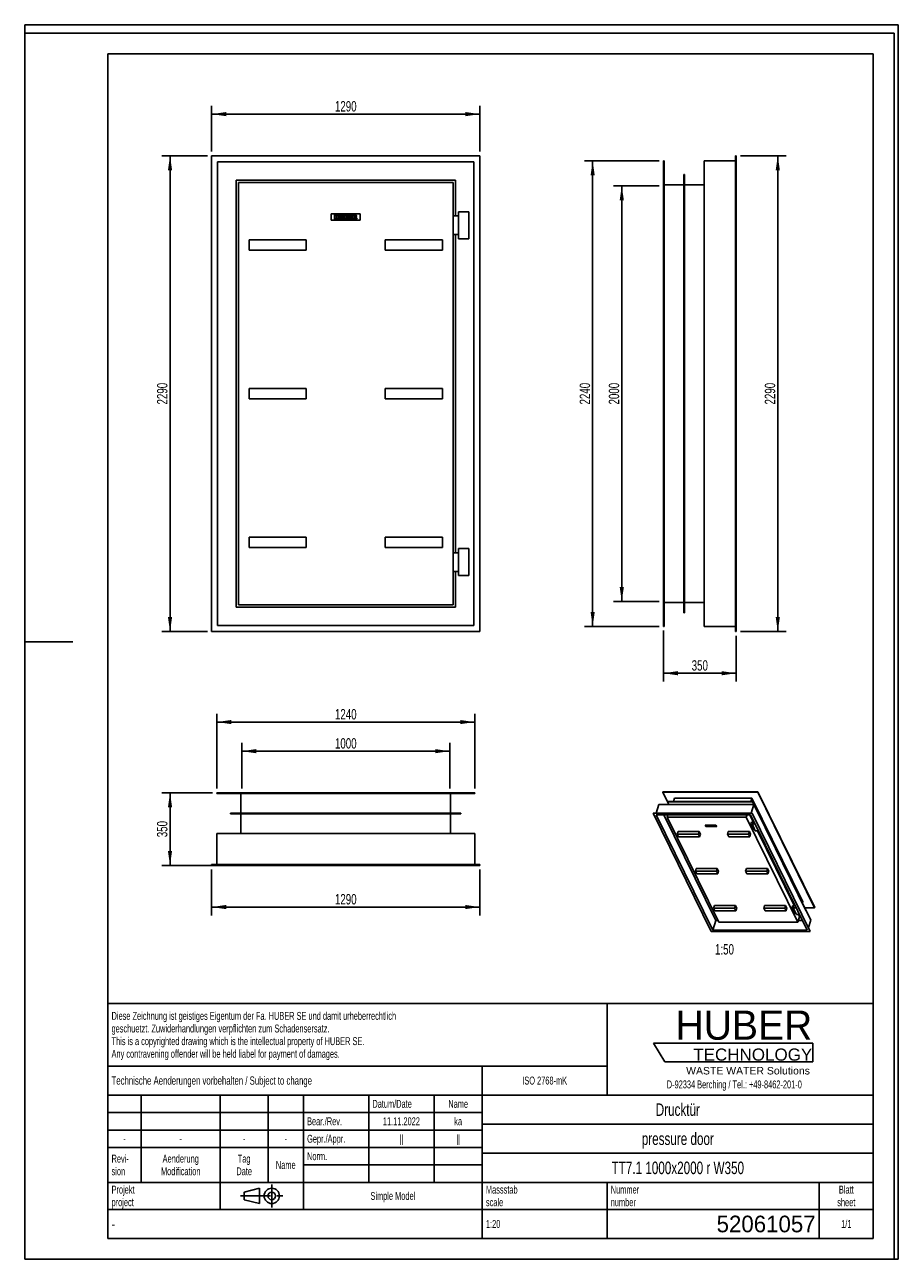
# Model space of a CAD drawing. Header units: millimetres. Extents: x 0 to 4200, y 0 to 5940.
import ezdxf

# ---------------------------------------------------------------- set-up
doc = ezdxf.new("R2010")
doc.units = ezdxf.units.MM
doc.header["$LTSCALE"] = 387.2
doc.linetypes.add('CENTER', pattern=[0.6, 0.375, -0.075, 0.075, -0.075])
doc.layers.get('0').update_dxf_attribs({"linetype": 'CONTINUOUS'})
for name, color, linetype in [('007_CURVES', 7, 'CONTINUOUS'), ('050_DIMENSIONING', 7, 'CONTINUOUS'), ('052_SYMBOLS', 7, 'CONTINUOUS'), ('053_NOTES', 7, 'CONTINUOUS'), ('HUBER_Logo_BL0', 7, 'CONTINUOUS')]:
    doc.layers.add(name, color=color, linetype=linetype)
doc.styles.get("Standard").update_dxf_attribs({"font": 'txt', "width": 0.7})
doc.styles.add('TEXTSTYLE_2', font='txt')
doc.styles.add('TEXTSTYLE_3', font='arial.ttf')
doc.styles.add('TEXTSTYLE_4', font='txt', dxfattribs={"width": 0.8})
doc.styles.add('TEXTSTYLE_5', font='txt')
doc.dimstyles.new('DIMSTYLE_1', dxfattribs={"dimtxt": 50, "dimasz": 70, "dimexe": 2, "dimexo": 1, "dimtad": 1, "dimdec": 1, "dimtxsty": 'Standard', "dimblk": '_FILLED', "dimblk1": '_FILLED', "dimblk2": '_FILLED', "dimcen": 0.09, "dimadec": 1, "dimazin": 2, "dimtp": 0.8, "dimtm": 0.8, "dimtfac": 1, "dimtdec": 1, "dimtofl": 0, "dimtmove": 0, "dimatfit": 3, "dimldrblk": '_FILLED', "dimfxl": 1, "dimtolj": 1, "dimarcsym": 0})
doc.dimstyles.new('DIMSTYLE_2', dxfattribs={"dimtxt": 50, "dimasz": 70, "dimexe": 2, "dimexo": 1, "dimtad": 1, "dimdec": 1, "dimtxsty": 'Standard', "dimblk": '_FILLED', "dimblk1": '_FILLED', "dimblk2": '_FILLED', "dimcen": 0.09, "dimadec": 1, "dimazin": 2, "dimtp": 1.2, "dimtm": 1.2, "dimtfac": 1, "dimtdec": 1, "dimtofl": 0, "dimtmove": 0, "dimatfit": 3, "dimldrblk": '_FILLED', "dimfxl": 1, "dimtolj": 1, "dimarcsym": 0})
doc.dimstyles.new('DIMSTYLE_3', dxfattribs={"dimtxt": 50, "dimasz": 70, "dimexe": 2, "dimexo": 1, "dimtad": 1, "dimdec": 1, "dimtxsty": 'Standard', "dimblk": '_FILLED', "dimblk1": '_FILLED', "dimblk2": '_FILLED', "dimcen": 0.09, "dimadec": 1, "dimazin": 2, "dimtp": 0.5, "dimtm": 0.5, "dimtfac": 1, "dimtdec": 1, "dimtofl": 0, "dimtmove": 0, "dimatfit": 3, "dimldrblk": '_FILLED', "dimfxl": 1, "dimtolj": 1, "dimarcsym": 0})
doc.dimstyles.new('DIMSTYLE_4', dxfattribs={"dimtxt": 50, "dimasz": 70, "dimexe": 2, "dimexo": 1, "dimtad": 1, "dimdec": 1, "dimtxsty": 'Standard', "dimblk": '_FILLED', "dimblk1": '_FILLED', "dimblk2": '_FILLED', "dimcen": 0.09, "dimadec": 1, "dimazin": 2, "dimtp": 2, "dimtm": 2, "dimtfac": 1, "dimtdec": 1, "dimtofl": 0, "dimtmove": 0, "dimatfit": 3, "dimldrblk": '_FILLED', "dimfxl": 1, "dimtolj": 1, "dimarcsym": 0})

# ---------------------------------------------------------------- blocks, each defined once
blk = doc.blocks.new('HUBER_LOGO_BL0', base_point=(3411.6, 1009.5))
at = {"layer": 'HUBER_Logo_BL0', "color": 5, "linetype": 'Continuous'}
for p, q in [((3788.5, 1040.5), (3023.5, 1040.5)), ((3023.5, 1040.5), (3077.5, 950.5)), ((3788.5, 1040.5), (3788.5, 950.5)), ((3077.5, 950.5), (3788.5, 950.5))]:
    blk.add_line(p, q, dxfattribs=at)
at = {"layer": 'HUBER_Logo_BL0', "color": 2, "linetype": 'Continuous', "attachment_point": 3, "line_spacing_factor": 0.78}
for s, insert, char_height, width, style in [('HUBER\\P\\fArial;\\H58.5;TECHNOLOGY ', (3786.3, 1196.7), 140.4, 775.343, 'TEXTSTYLE_2'), ('WASTE WATER Solutions', (3775.2, 925.3), 36, 594.067, 'TEXTSTYLE_3')]:
    blk.add_mtext(s, dxfattribs=dict(at, insert=insert, char_height=char_height, width=width, style=style))
at = {"layer": 'HUBER_Logo_BL0', "color": 2, "linetype": 'Continuous', "insert": (3411.6, 860.4), "char_height": 38, "width": 1621.786, "attachment_point": 2, "line_spacing_factor": 0.96}
blk.add_mtext('D-92334 Berching / Tel.: +49-8462-201-0', dxfattribs=at)
blk = doc.blocks.new('_FILLED')
at = {"color": 0, "linetype": 'ByBlock'}
blk.add_solid([(0, 0), (-1, 0.143), (-1, -0.143)], dxfattribs=at)
blk = doc.blocks.new('*D1')
at = {"layer": '050_DIMENSIONING', "color": 2, "linetype": 'Continuous', "transparency": 16777216}
for p, q in [((1043.6, 2264.8), (1043.6, 2484.8)), ((1043.6, 2444.8), (1543.6, 2444.8)), ((2043.6, 2444.8), (1543.6, 2444.8)), ((2043.6, 2264.8), (2043.6, 2484.8))]:
    blk.add_line(p, q, dxfattribs=at)
at = {"layer": '050_DIMENSIONING', "color": 2, "linetype": 'Continuous', "transparency": 16777216, "xscale": 70, "yscale": 70, "zscale": 70, "rotation": 180}
blk.add_blockref('_FILLED', (1043.6, 2444.8), dxfattribs=at)
at = {"layer": '050_DIMENSIONING', "color": 2, "linetype": 'Continuous', "transparency": 16777216, "xscale": 70, "yscale": 70, "zscale": 70}
blk.add_blockref('_FILLED', (2043.6, 2444.8), dxfattribs=at)
at = {"layer": '050_DIMENSIONING', "color": 2, "linetype": 'Continuous', "transparency": 16777216, "insert": (1543.6, 2507.3), "char_height": 50, "width": 219.643, "attachment_point": 2, "line_spacing_factor": 0.9}
blk.add_mtext('1000', dxfattribs=at)
blk = doc.blocks.new('*D2')
at = {"layer": '050_DIMENSIONING', "color": 2, "linetype": 'Continuous', "transparency": 16777216}
for p, q in [((898.6, 1874.8), (898.6, 1654.8)), ((2188.6, 1874.8), (2188.6, 1654.8)), ((898.6, 1694.8), (1543.6, 1694.8)), ((2188.6, 1694.8), (1543.6, 1694.8))]:
    blk.add_line(p, q, dxfattribs=at)
at = {"layer": '050_DIMENSIONING', "color": 2, "linetype": 'Continuous', "transparency": 16777216, "xscale": 70, "yscale": 70, "zscale": 70, "rotation": 180}
blk.add_blockref('_FILLED', (898.6, 1694.8), dxfattribs=at)
at = {"layer": '050_DIMENSIONING', "color": 2, "linetype": 'Continuous', "transparency": 16777216, "xscale": 70, "yscale": 70, "zscale": 70}
blk.add_blockref('_FILLED', (2188.6, 1694.8), dxfattribs=at)
at = {"layer": '050_DIMENSIONING', "color": 2, "linetype": 'Continuous', "transparency": 16777216, "insert": (1543.6, 1757.3), "char_height": 50, "width": 219.643, "attachment_point": 2, "line_spacing_factor": 0.9}
blk.add_mtext('1290', dxfattribs=at)
blk = doc.blocks.new('*D3')
at = {"layer": '050_DIMENSIONING', "color": 2, "linetype": 'Continuous', "transparency": 16777216}
for p, q in [((903.6, 2244.8), (658.6, 2244.8)), ((698.6, 2244.8), (698.6, 2069.8)), ((698.6, 1894.8), (698.6, 2069.8)), ((1058.6, 1894.8), (658.6, 1894.8))]:
    blk.add_line(p, q, dxfattribs=at)
at = {"layer": '050_DIMENSIONING', "color": 2, "linetype": 'Continuous', "transparency": 16777216, "xscale": 70, "yscale": 70, "zscale": 70}
for p, rotation in [((698.6, 2244.8), 90), ((698.6, 1894.8), 270)]:
    blk.add_blockref('_FILLED', p, dxfattribs=dict(at, rotation=rotation))
at = {"layer": '050_DIMENSIONING', "color": 2, "linetype": 'Continuous', "transparency": 16777216, "insert": (636.1, 2069.8), "char_height": 50, "width": 166.071, "attachment_point": 2, "rotation": 90, "line_spacing_factor": 0.9}
blk.add_mtext('350', dxfattribs=at)
blk = doc.blocks.new('*D4')
at = {"layer": '050_DIMENSIONING', "color": 2, "linetype": 'Continuous', "transparency": 16777216}
for p, q in [((3070.6, 3024.8), (3070.6, 2779.8)), ((3420.6, 2999.8), (3420.6, 2779.8)), ((3070.6, 2819.8), (3245.6, 2819.8)), ((3420.6, 2819.8), (3245.6, 2819.8))]:
    blk.add_line(p, q, dxfattribs=at)
at = {"layer": '050_DIMENSIONING', "color": 2, "linetype": 'Continuous', "transparency": 16777216, "xscale": 70, "yscale": 70, "zscale": 70, "rotation": 180}
blk.add_blockref('_FILLED', (3070.6, 2819.8), dxfattribs=at)
at = {"layer": '050_DIMENSIONING', "color": 2, "linetype": 'Continuous', "transparency": 16777216, "xscale": 70, "yscale": 70, "zscale": 70}
blk.add_blockref('_FILLED', (3420.6, 2819.8), dxfattribs=at)
at = {"layer": '050_DIMENSIONING', "color": 2, "linetype": 'Continuous', "transparency": 16777216, "insert": (3245.6, 2882.3), "char_height": 50, "width": 166.071, "attachment_point": 2, "line_spacing_factor": 0.9}
blk.add_mtext('350', dxfattribs=at)
blk = doc.blocks.new('*D5')
at = {"layer": '050_DIMENSIONING', "color": 2, "linetype": 'Continuous', "transparency": 16777216}
for p, q in [((3050.6, 5164.8), (2830.6, 5164.8)), ((2870.6, 5164.8), (2870.6, 4164.8)), ((2870.6, 3164.8), (2870.6, 4164.8)), ((3050.6, 3164.8), (2830.6, 3164.8))]:
    blk.add_line(p, q, dxfattribs=at)
at = {"layer": '050_DIMENSIONING', "color": 2, "linetype": 'Continuous', "transparency": 16777216, "xscale": 70, "yscale": 70, "zscale": 70}
for p, rotation in [((2870.6, 5164.8), 90), ((2870.6, 3164.8), 270)]:
    blk.add_blockref('_FILLED', p, dxfattribs=dict(at, rotation=rotation))
at = {"layer": '050_DIMENSIONING', "color": 2, "linetype": 'Continuous', "transparency": 16777216, "insert": (2808.1, 4164.8), "char_height": 50, "width": 235.714, "attachment_point": 2, "rotation": 90, "line_spacing_factor": 0.9}
blk.add_mtext('2000', dxfattribs=at)
blk = doc.blocks.new('*D6')
at = {"layer": '050_DIMENSIONING', "color": 2, "linetype": 'Continuous', "transparency": 16777216}
for p, q in [((878.6, 5309.8), (658.6, 5309.8)), ((698.6, 5309.8), (698.6, 4164.8)), ((698.6, 3019.8), (698.6, 4164.8)), ((878.6, 3019.8), (658.6, 3019.8))]:
    blk.add_line(p, q, dxfattribs=at)
at = {"layer": '050_DIMENSIONING', "color": 2, "linetype": 'Continuous', "transparency": 16777216, "xscale": 70, "yscale": 70, "zscale": 70}
for p, rotation in [((698.6, 5309.8), 90), ((698.6, 3019.8), 270)]:
    blk.add_blockref('_FILLED', p, dxfattribs=dict(at, rotation=rotation))
at = {"layer": '050_DIMENSIONING', "color": 2, "linetype": 'Continuous', "transparency": 16777216, "insert": (636.1, 4164.8), "char_height": 50, "width": 235.714, "attachment_point": 2, "rotation": 90, "line_spacing_factor": 0.9}
blk.add_mtext('2290', dxfattribs=at)
blk = doc.blocks.new('*D7')
at = {"layer": '050_DIMENSIONING', "color": 2, "linetype": 'Continuous', "transparency": 16777216}
for p, q in [((898.6, 5329.8), (898.6, 5549.8)), ((2188.6, 5329.8), (2188.6, 5549.8)), ((898.6, 5509.8), (1543.6, 5509.8)), ((2188.6, 5509.8), (1543.6, 5509.8))]:
    blk.add_line(p, q, dxfattribs=at)
at = {"layer": '050_DIMENSIONING', "color": 2, "linetype": 'Continuous', "transparency": 16777216, "xscale": 70, "yscale": 70, "zscale": 70, "rotation": 180}
blk.add_blockref('_FILLED', (898.6, 5509.8), dxfattribs=at)
at = {"layer": '050_DIMENSIONING', "color": 2, "linetype": 'Continuous', "transparency": 16777216, "xscale": 70, "yscale": 70, "zscale": 70}
blk.add_blockref('_FILLED', (2188.6, 5509.8), dxfattribs=at)
at = {"layer": '050_DIMENSIONING', "color": 2, "linetype": 'Continuous', "transparency": 16777216, "insert": (1543.6, 5572.3), "char_height": 50, "width": 219.643, "attachment_point": 2, "line_spacing_factor": 0.9}
blk.add_mtext('1290', dxfattribs=at)
blk = doc.blocks.new('*D8')
at = {"layer": '050_DIMENSIONING', "color": 2, "linetype": 'Continuous', "transparency": 16777216}
for p, q in [((3050.6, 5284.8), (2690.6, 5284.8)), ((2730.6, 5284.8), (2730.6, 4164.8)), ((2730.6, 3044.8), (2730.6, 4164.8)), ((3050.6, 3044.8), (2690.6, 3044.8))]:
    blk.add_line(p, q, dxfattribs=at)
at = {"layer": '050_DIMENSIONING', "color": 2, "linetype": 'Continuous', "transparency": 16777216, "xscale": 70, "yscale": 70, "zscale": 70}
for p, rotation in [((2730.6, 5284.8), 90), ((2730.6, 3044.8), 270)]:
    blk.add_blockref('_FILLED', p, dxfattribs=dict(at, rotation=rotation))
at = {"layer": '050_DIMENSIONING', "color": 2, "linetype": 'Continuous', "transparency": 16777216, "insert": (2668.1, 4164.8), "char_height": 50, "width": 235.714, "attachment_point": 2, "rotation": 90, "line_spacing_factor": 0.9}
blk.add_mtext('2240', dxfattribs=at)
blk = doc.blocks.new('*D9')
at = {"layer": '050_DIMENSIONING', "color": 2, "linetype": 'Continuous', "transparency": 16777216}
for p, q in [((923.6, 2264.8), (923.6, 2624.8)), ((2163.6, 2264.8), (2163.6, 2624.8)), ((923.6, 2584.8), (1543.6, 2584.8)), ((2163.6, 2584.8), (1543.6, 2584.8))]:
    blk.add_line(p, q, dxfattribs=at)
at = {"layer": '050_DIMENSIONING', "color": 2, "linetype": 'Continuous', "transparency": 16777216, "xscale": 70, "yscale": 70, "zscale": 70, "rotation": 180}
blk.add_blockref('_FILLED', (923.6, 2584.8), dxfattribs=at)
at = {"layer": '050_DIMENSIONING', "color": 2, "linetype": 'Continuous', "transparency": 16777216, "xscale": 70, "yscale": 70, "zscale": 70}
blk.add_blockref('_FILLED', (2163.6, 2584.8), dxfattribs=at)
at = {"layer": '050_DIMENSIONING', "color": 2, "linetype": 'Continuous', "transparency": 16777216, "insert": (1543.6, 2647.3), "char_height": 50, "width": 219.643, "attachment_point": 2, "line_spacing_factor": 0.9}
blk.add_mtext('1240', dxfattribs=at)
blk = doc.blocks.new('*D10')
at = {"layer": '050_DIMENSIONING', "color": 2, "linetype": 'Continuous', "transparency": 16777216}
for p, q in [((3440.6, 5309.8), (3660.6, 5309.8)), ((3620.6, 5309.8), (3620.6, 4164.8)), ((3620.6, 3019.8), (3620.6, 4164.8)), ((3440.6, 3019.8), (3660.6, 3019.8))]:
    blk.add_line(p, q, dxfattribs=at)
at = {"layer": '050_DIMENSIONING', "color": 2, "linetype": 'Continuous', "transparency": 16777216, "xscale": 70, "yscale": 70, "zscale": 70}
for p, rotation in [((3620.6, 5309.8), 90), ((3620.6, 3019.8), 270)]:
    blk.add_blockref('_FILLED', p, dxfattribs=dict(at, rotation=rotation))
at = {"layer": '050_DIMENSIONING', "color": 2, "linetype": 'Continuous', "transparency": 16777216, "insert": (3558.1, 4164.8), "char_height": 50, "width": 235.714, "attachment_point": 2, "rotation": 90, "line_spacing_factor": 0.9}
blk.add_mtext('2290', dxfattribs=at)
blk = doc.blocks.new('PROJEKTIONSMETHODE_1_BL1', base_point=(1140, 305))
at = {"color": 2, "linetype": 'CENTER'}
for p, q in [((1187.7, 360), (1187.7, 250)), ((1037.3, 305), (1242.7, 305))]:
    blk.add_line(p, q, dxfattribs=at)
at = {"color": 2, "linetype": 'Continuous'}
for p, q in [((1055.7, 323.3), (1129, 341.7)), ((1055.7, 286.7), (1055.7, 323.3)), ((1129, 268.3), (1129, 341.7)), ((1055.7, 286.7), (1129, 268.3))]:
    blk.add_line(p, q, dxfattribs=at)
for radius in [36.7, 18.3]:
    blk.add_circle((1187.7, 305), radius, dxfattribs=at)
blk = doc.blocks.new('*T13')
at = {"color": 3, "linetype": 'Continuous'}
for p, q in [((0, 0), (3680, 0)), ((0, 0), (0, -1130)), ((2400, 0), (2400, -440)), ((3680, 0), (3680, -1130)), ((0, -300), (2400, -300)), ((1800, -300), (1800, -1130)), ((0, -440), (3680, -440)), ((160, -440), (160, -860)), ((540, -440), (540, -990)), ((770, -440), (770, -860)), ((940, -440), (940, -990)), ((1254, -440), (1254, -860)), ((1568, -440), (1568, -860)), ((0, -524), (1800, -524)), ((1800, -580), (3680, -580)), ((0, -608), (1800, -608)), ((0, -692), (1800, -692)), ((1800, -720), (3680, -720)), ((940, -776), (1800, -776)), ((0, -860), (3680, -860)), ((2400, -860), (2400, -1130)), ((3420, -860), (3420, -1130)), ((0, -990), (3680, -990)), ((0, -1130), (3680, -1130))]:
    blk.add_line(p, q, dxfattribs=at)
at = {"layer": '052_SYMBOLS', "color": 2, "linetype": 'Continuous', "line_spacing_factor": 0.96}
for s, insert, char_height, width, attachment_point in [('Diese Zeichnung ist geistiges Eigentum der Fa. HUBER SE und damit urheberrechtlich \\Pgeschuetzt. Zuwiderhandlungen verpflichten zum Schadensersatz.\\PThis is a copyrighted drawing which is the intellectual property of HUBER SE.\\PAny contravening offender will be held liabel for payment of damages.', (17.5, -39.8), 38, 4429.714, 1), ('Technische Aenderungen vorbehalten / Subject to change', (17.5, -350), 40, 3049.524, 1), ('ISO 2768-mK', (2100, -351), 38, 665.905, 2), ('Datum/Date', (1271.5, -463), 38, 584.476, 1), ('Name', (1684, -463), 38, 253.333, 2), ('Drucktür', (2740, -480), 60, 686.857, 2), ('Bear./Rev.', (957.5, -547), 38, 544.667, 1), ('11.11.2022', (1411, -547), 38, 513.905, 2), ('ka', (1684, -547), 38, 123.048, 2), ('-', (80, -631), 38, 68.762, 2), ('-', (350, -631), 38, 68.762, 2), ('-', (655, -631), 38, 68.762, 2), ('-', (855, -631), 38, 68.762, 2), ('Gepr./Appr.', (957.5, -631), 38, 598.952, 1), ('||', (1411, -631), 38, 101.333, 2), ('||', (1684, -631), 38, 101.333, 2), ('pressure door', (2740, -620), 60, 1120, 2), ('Revi-\\Psion', (17.5, -726.6), 38, 276.857, 1), ('Aenderung\\PModification', (350, -726.6), 38, 606.19, 2), ('Tag\\PDate', (655, -726.6), 38, 235.238, 2), ('Name', (855, -757), 38, 253.333, 2), ('Norm. ', (957.5, -715), 38, 351.048, 1), ('TT7.1 1000x2000 r W350', (2740, -760), 60, 2062.857, 2), ('Projekt\\Pproject', (17.5, -875.6), 38, 367.333, 1), ('Massstab\\Pscale', (1817.5, -875.6), 38, 448.762, 1), ('Nummer\\Pnumber', (2417.5, -875.6), 38, 372.762, 1), ('Blatt\\Psheet', (3550, -875.6), 38, 275.048, 2), ('Simple Model', (1370, -906), 38, 656.857, 2), ('1:20', (1817.5, -1041), 38, 204.476, 1), ('1/1', (3550, -1041), 38, 159.238, 2)]:
    blk.add_mtext(s, dxfattribs=dict(at, insert=insert, char_height=char_height, width=width, attachment_point=attachment_point))
for s, insert, char_height, width, attachment_point, style in [('-', (17.5, -1035), 50, 36.667, 1, 'TEXTSTYLE_4'), ('52061057', (3402.5, -1020), 80, 1093.333, 3, 'TEXTSTYLE_5')]:
    blk.add_mtext(s, dxfattribs=dict(at, insert=insert, char_height=char_height, width=width, attachment_point=attachment_point, style=style))

msp = doc.modelspace()

# ---------------------------------------------------------------- linework, layer by layer
at = {"color": 7, "linetype": 'Continuous'}
for p, q in [((0, 5940), (4200, 5940)), ((0, 0), (0, 5940)), ((0, 5940), (4200, 5940)), ((0, 0), (0, 5940)), ((4200, 0), (4200, 5940)), ((4200, 0), (4200, 5940)), ((898.57, 5309.79), (898.57, 3019.79)), ((2188.57, 5309.79), (898.57, 5309.79)), ((2188.57, 3019.79), (2188.57, 5309.79)), ((3420.61, 5309.79), (3416.61, 5309.79)), ((3416.61, 5309.79), (3416.61, 3019.79)), ((3420.61, 5309.79), (3420.61, 3019.79)), ((927.57, 5280.79), (927.57, 3048.79)), ((2159.57, 5280.79), (927.57, 5280.79)), ((2159.57, 3048.79), (2159.57, 5280.79)), ((3070.61, 3044.79), (3070.61, 5284.79)), ((3074.61, 5284.79), (3070.61, 5284.79)), ((3074.61, 3044.79), (3074.61, 5284.79)), ((3416.61, 5284.79), (3266.61, 5284.79)), ((3266.61, 5284.79), (3266.61, 3044.79)), ((1016.57, 5191.79), (1016.57, 3137.79)), ((2070.57, 5191.79), (1016.57, 5191.79)), ((1027.57, 5180.79), (1027.57, 3148.79)), ((2059.57, 5180.79), (1027.57, 5180.79)), ((2059.57, 3148.79), (2059.57, 5180.79)), ((2070.57, 5019.79), (2070.57, 5191.79)), ((3168.61, 5168.79), (3074.61, 5168.79)), ((3172.61, 5218.79), (3168.61, 5218.79)), ((3168.61, 5218.79), (3168.61, 3110.79)), ((3172.61, 3110.79), (3172.61, 5218.79)), ((3266.61, 5168.79), (3172.61, 5168.79)), ((2085.57, 5019.79), (2059.57, 5019.79)), ((2135.57, 5039.79), (2085.57, 5039.79)), ((2085.57, 5039.79), (2085.57, 4909.79)), ((2135.57, 4909.79), (2135.57, 5039.79)), ((1078.57, 4854.79), (1078.57, 4904.79)), ((1078.57, 4904.79), (1353.57, 4904.79)), ((1353.57, 4854.79), (1353.57, 4904.79)), ((1733.57, 4854.79), (1733.57, 4904.79)), ((1733.57, 4904.79), (2008.57, 4904.79)), ((2008.57, 4854.79), (2008.57, 4904.79)), ((2085.57, 4929.79), (2059.57, 4929.79)), ((2070.57, 3399.79), (2070.57, 4929.79)), ((2085.57, 4909.79), (2135.57, 4909.79)), ((1078.57, 4854.79), (1353.57, 4854.79)), ((1733.57, 4854.79), (2008.57, 4854.79)), ((1078.57, 4189.79), (1078.57, 4139.79)), ((1353.57, 4189.79), (1078.57, 4189.79)), ((1353.57, 4139.79), (1353.57, 4189.79)), ((2008.57, 4189.79), (1733.57, 4189.79)), ((1733.57, 4189.79), (1733.57, 4139.79)), ((2008.57, 4139.79), (2008.57, 4189.79)), ((1078.57, 4139.79), (1353.57, 4139.79)), ((1733.57, 4139.79), (2008.57, 4139.79)), ((1078.57, 3474.79), (1078.57, 3424.79)), ((1353.57, 3474.79), (1078.57, 3474.79)), ((1353.57, 3424.79), (1353.57, 3474.79)), ((2008.57, 3474.79), (1733.57, 3474.79)), ((1733.57, 3474.79), (1733.57, 3424.79)), ((2008.57, 3424.79), (2008.57, 3474.79)), ((1078.57, 3424.79), (1353.57, 3424.79)), ((1733.57, 3424.79), (2008.57, 3424.79)), ((2085.57, 3399.79), (2059.57, 3399.79)), ((2135.57, 3419.79), (2085.57, 3419.79)), ((2085.57, 3419.79), (2085.57, 3289.79)), ((2135.57, 3289.79), (2135.57, 3419.79)), ((2085.57, 3309.79), (2059.57, 3309.79)), ((2070.57, 3137.79), (2070.57, 3309.79)), ((2085.57, 3289.79), (2135.57, 3289.79)), ((1027.57, 3148.79), (2059.57, 3148.79)), ((3074.61, 3160.79), (3168.61, 3160.79)), ((3172.61, 3160.79), (3266.61, 3160.79)), ((1016.57, 3137.79), (2070.57, 3137.79)), ((3168.61, 3110.79), (3172.61, 3110.79)), ((927.57, 3048.79), (2159.57, 3048.79)), ((3070.61, 3044.79), (3074.61, 3044.79)), ((3266.61, 3044.79), (3416.61, 3044.79)), ((898.57, 3019.79), (2188.57, 3019.79)), ((3420.61, 3019.79), (3416.61, 3019.79)), ((923.57, 2244.79), (2163.57, 2244.79)), ((923.57, 2240.79), (923.57, 2244.79)), ((923.57, 2240.79), (2163.57, 2240.79)), ((1039.57, 2146.79), (1039.57, 2240.79)), ((2047.57, 2146.79), (2047.57, 2240.79)), ((2163.57, 2240.79), (2163.57, 2244.79)), ((3067.45, 2248.22), (3067.84, 2249.47)), ((3090.43, 2201.41), (3067.45, 2248.22)), ((3067.45, 2248.22), (3524.3, 2248.22)), ((3067.84, 2249.47), (3524.69, 2249.47)), ((3090.34, 2201.1), (3090.72, 2202.36)), ((3096.74, 2188.06), (3090.34, 2201.1)), ((3090.34, 2201.1), (3498.55, 2201.1)), ((3090.72, 2202.36), (3498.94, 2202.36)), ((3119.09, 2202.36), (3124.35, 2219.38)), ((3124.35, 2219.38), (3495.72, 2219.38)), ((3490.46, 2202.36), (3495.72, 2219.38)), ((3740.73, 1720.1), (3495.72, 2219.38)), ((3498.55, 2201.1), (3498.94, 2202.36)), ((3498.55, 2201.1), (3504.95, 2188.06)), ((3756.15, 1678.22), (3498.94, 2202.36)), ((3524.3, 2248.22), (3524.69, 2249.47)), ((3524.3, 2248.22), (3797.62, 1691.26)), ((3798.01, 1692.51), (3524.69, 2249.47)), ((989.57, 2142.79), (989.57, 2146.79)), ((989.57, 2146.79), (2097.57, 2146.79)), ((989.57, 2142.79), (2097.57, 2142.79)), ((1039.57, 2048.79), (1039.57, 2142.79)), ((2047.57, 2048.79), (2047.57, 2142.79)), ((2097.57, 2142.79), (2097.57, 2146.79)), ((3021.69, 2146.02), (3022.08, 2147.28)), ((3021.69, 2146.02), (3301.11, 1576.63)), ((3496.96, 2146.02), (3021.69, 2146.02)), ((3497.35, 2147.28), (3022.08, 2147.28)), ((3489.81, 2138.81), (3035.91, 2138.81)), ((3035.91, 2138.81), (3308.26, 1583.84)), ((3036.26, 2147.28), (3048.86, 2188.06)), ((3048.86, 2188.06), (3505.71, 2188.06)), ((3073.5, 2138.81), (3322.78, 1630.84)), ((3092.64, 2138.81), (3088.93, 2126.8)), ((3114.67, 2188.06), (3114.86, 2188.67)), ((3114.86, 2188.67), (3486.23, 2188.67)), ((3472.86, 2138.81), (3469.14, 2126.8)), ((3500.84, 2107.65), (3485.55, 2138.81)), ((3486.04, 2188.06), (3486.23, 2188.67)), ((3486.53, 2188.06), (3486.23, 2188.67)), ((3502.41, 2112.71), (3489.6, 2138.81)), ((3762.16, 1583.84), (3489.81, 2138.81)), ((3493.11, 2147.28), (3505.71, 2188.06)), ((3496.96, 2146.02), (3497.35, 2147.28)), ((3776.38, 1576.63), (3496.96, 2146.02)), ((3776.77, 1577.88), (3497.35, 2147.28)), ((3779.03, 1631.1), (3505.71, 2188.06)), ((3088.93, 2126.8), (3336.87, 1621.55)), ((3469.14, 2126.8), (3088.93, 2126.8)), ((3717.08, 1621.55), (3469.14, 2126.8)), ((3490.14, 2091.15), (3494.02, 2103.68)), ((3498.47, 2091.15), (3490.14, 2091.15)), ((3501.12, 2068.77), (3490.14, 2091.15)), ((3499.62, 2103.68), (3494.02, 2103.68)), ((3502.49, 2112.98), (3496.8, 2094.56)), ((3496.8, 2094.56), (3512.66, 2062.23)), ((3511.53, 2094.56), (3496.8, 2094.56)), ((923.57, 1898.79), (923.57, 2048.79)), ((923.57, 2048.79), (2163.57, 2048.79)), ((2163.57, 1898.79), (2163.57, 2048.79)), ((3141.4, 2058.17), (3137.43, 2045.32)), ((3143.53, 2032.89), (3137.43, 2045.32)), ((3137.43, 2045.32), (3238.74, 2045.32)), ((3141.4, 2058.17), (3242.71, 2058.17)), ((3143.53, 2032.89), (3244.84, 2032.89)), ((3238.74, 2045.32), (3242.71, 2058.17)), ((3244.84, 2032.89), (3238.74, 2045.32)), ((3248.81, 2045.74), (3242.71, 2058.17)), ((3244.84, 2032.89), (3248.81, 2045.74)), ((3382.71, 2058.17), (3378.74, 2045.32)), ((3384.84, 2032.89), (3378.74, 2045.32)), ((3378.74, 2045.32), (3480.06, 2045.32)), ((3382.71, 2058.17), (3484.03, 2058.17)), ((3384.84, 2032.89), (3486.16, 2032.89)), ((3480.06, 2045.32), (3484.03, 2058.17)), ((3486.16, 2032.89), (3480.06, 2045.32)), ((3490.13, 2045.74), (3484.03, 2058.17)), ((3486.16, 2032.89), (3490.13, 2045.74)), ((3509.45, 2068.77), (3501.12, 2068.77)), ((3512.66, 2062.23), (3527.39, 2062.23)), ((3698.51, 1704.84), (3523.13, 2062.23)), ((3700.08, 1709.91), (3527.18, 2062.23)), ((898.57, 1894.79), (898.57, 1898.79)), ((2188.57, 1898.79), (898.57, 1898.79)), ((2188.57, 1894.79), (898.57, 1894.79)), ((2188.57, 1894.79), (2188.57, 1898.79)), ((3228.64, 1880.39), (3224.67, 1867.54)), ((3224.67, 1867.54), (3230.77, 1855.11)), ((3325.98, 1867.54), (3224.67, 1867.54)), ((3329.95, 1880.39), (3228.64, 1880.39)), ((3230.77, 1855.11), (3332.08, 1855.11)), ((3329.95, 1880.39), (3325.98, 1867.54)), ((3332.08, 1855.11), (3325.98, 1867.54)), ((3336.05, 1867.96), (3329.95, 1880.39)), ((3336.05, 1867.96), (3332.08, 1855.11)), ((3469.96, 1880.39), (3465.99, 1867.54)), ((3465.99, 1867.54), (3472.09, 1855.11)), ((3567.3, 1867.54), (3465.99, 1867.54)), ((3571.27, 1880.39), (3469.96, 1880.39)), ((3472.09, 1855.11), (3573.4, 1855.11)), ((3571.27, 1880.39), (3567.3, 1867.54)), ((3573.4, 1855.11), (3567.3, 1867.54)), ((3577.37, 1867.96), (3571.27, 1880.39)), ((3577.37, 1867.96), (3573.4, 1855.11)), ((3315.88, 1702.61), (3311.91, 1689.76)), ((3311.91, 1689.76), (3318.01, 1677.33)), ((3413.23, 1689.76), (3311.91, 1689.76)), ((3417.2, 1702.61), (3315.88, 1702.61)), ((3318.01, 1677.33), (3419.33, 1677.33)), ((3417.2, 1702.61), (3413.23, 1689.76)), ((3419.33, 1677.33), (3413.23, 1689.76)), ((3423.3, 1690.18), (3417.2, 1702.61)), ((3423.3, 1690.18), (3419.33, 1677.33)), ((3557.2, 1702.61), (3553.23, 1689.76)), ((3553.23, 1689.76), (3559.33, 1677.33)), ((3654.54, 1689.76), (3553.23, 1689.76)), ((3658.51, 1702.61), (3557.2, 1702.61)), ((3559.33, 1677.33), (3660.64, 1677.33)), ((3658.51, 1702.61), (3654.54, 1689.76)), ((3660.64, 1677.33), (3654.54, 1689.76)), ((3664.61, 1690.18), (3658.51, 1702.61)), ((3664.61, 1690.18), (3660.64, 1677.33)), ((3687.81, 1688.35), (3691.68, 1700.88)), ((3696.14, 1688.35), (3687.81, 1688.35)), ((3698.79, 1665.97), (3687.81, 1688.35)), ((3697.29, 1700.88), (3691.68, 1700.88)), ((3700.16, 1710.18), (3694.46, 1691.75)), ((3694.46, 1691.75), (3710.33, 1659.43)), ((3709.2, 1691.75), (3694.46, 1691.75)), ((3707.12, 1665.97), (3698.79, 1665.97)), ((3740.73, 1720.1), (3738.74, 1713.68)), ((3749.75, 1691.26), (3797.62, 1691.26)), ((3756.15, 1678.22), (3756.05, 1677.91)), ((3798.01, 1692.51), (3797.62, 1691.26)), ((3308.26, 1583.84), (3322.78, 1630.84)), ((3322.78, 1630.84), (3332.31, 1630.84)), ((3336.87, 1621.55), (3717.08, 1621.55)), ((3710.33, 1659.43), (3725.06, 1659.43)), ((3725.7, 1649.44), (3717.08, 1621.55)), ((3719.95, 1630.84), (3739.09, 1630.84)), ((3725.7, 1649.44), (3720.79, 1659.43)), ((3731.09, 1646.7), (3724.85, 1659.43)), ((3724.85, 1646.7), (3731.09, 1646.7)), ((3731.18, 1646.97), (3731.09, 1646.7)), ((3779.03, 1631.1), (3768.06, 1595.62)), ((3301.11, 1576.63), (3776.38, 1576.63)), ((3308.26, 1583.84), (3762.16, 1583.84)), ((3776.38, 1576.63), (3776.77, 1577.88)), ((0, 0), (4200, 0)), ((0, 0), (4200, 0))]:
    msp.add_line(p, q, dxfattribs=at)
at = {"color": 3, "linetype": 'Continuous'}
for p, q in [((0, 5900), (0, 2970)), ((4180, 5900), (0, 5900)), ((4180, 5900), (4180, 0)), ((0, 2970), (0, 0)), ((0, 2970), (232, 2970)), ((4180, 0), (0, 0))]:
    msp.add_line(p, q, dxfattribs=at)
at = {"color": 5, "linetype": 'Continuous'}
for p, q in [((400, 5800), (4080, 5800)), ((400, 5800), (400, 100)), ((4080, 5800), (4080, 100)), ((400, 100), (4080, 100))]:
    msp.add_line(p, q, dxfattribs=at)
at = {"layer": '007_CURVES', "color": 4, "linetype": 'Continuous'}
for p, q in [((1473.57, 5029.79), (1613.57, 5029.79)), ((1473.57, 4999.79), (1473.57, 5029.79)), ((1613.57, 4999.79), (1473.57, 4999.79)), ((1489.48, 5024.79), (1489.48, 5004.79)), ((1495.66, 5024.79), (1489.48, 5024.79)), ((1489.48, 5004.79), (1495.66, 5004.79)), ((1495.66, 5017.79), (1495.66, 5024.79)), ((1502.41, 5017.79), (1495.66, 5017.79)), ((1495.66, 5004.79), (1495.66, 5012.88)), ((1495.66, 5012.88), (1502.41, 5012.88)), ((1508.62, 5024.79), (1502.41, 5024.79)), ((1502.41, 5024.79), (1502.41, 5017.79)), ((1502.41, 5012.88), (1502.41, 5004.79)), ((1502.41, 5004.79), (1508.62, 5004.79)), ((1508.62, 5004.79), (1508.62, 5024.79)), ((1518.91, 5024.79), (1512.74, 5024.79)), ((1512.74, 5024.79), (1512.74, 5012.86)), ((1518.91, 5012.58), (1518.91, 5024.79)), ((1525.74, 5024.79), (1525.74, 5012.58)), ((1531.91, 5024.79), (1525.74, 5024.79)), ((1531.91, 5012.86), (1531.91, 5024.79)), ((1536.02, 5024.79), (1536.02, 5004.79)), ((1547.59, 5024.79), (1536.02, 5024.79)), ((1536.02, 5004.79), (1546.68, 5004.79)), ((1542.25, 5016.94), (1542.25, 5020.73)), ((1542.25, 5020.73), (1544.98, 5020.73)), ((1544.94, 5016.94), (1542.25, 5016.94)), ((1542.25, 5009.08), (1542.25, 5013.14)), ((1542.25, 5013.14), (1545.39, 5013.14)), ((1545.4, 5009.08), (1542.25, 5009.08)), ((1557.72, 5024.79), (1557.72, 5004.79)), ((1574.28, 5024.79), (1557.72, 5024.79)), ((1557.72, 5004.79), (1574.58, 5004.79)), ((1563.92, 5017.34), (1563.92, 5020.52)), ((1563.92, 5020.52), (1574.28, 5020.52)), ((1573.53, 5017.34), (1563.92, 5017.34)), ((1563.92, 5009.32), (1563.92, 5013.26)), ((1563.92, 5013.26), (1573.53, 5013.26)), ((1574.58, 5009.32), (1563.92, 5009.32)), ((1573.53, 5013.26), (1573.53, 5017.34)), ((1574.28, 5020.52), (1574.28, 5024.79)), ((1574.58, 5004.79), (1574.58, 5009.32)), ((1588.29, 5024.79), (1577.99, 5024.79)), ((1577.99, 5024.79), (1577.99, 5004.79)), ((1577.99, 5004.79), (1584.2, 5004.79)), ((1584.2, 5016.68), (1584.2, 5020.75)), ((1584.2, 5020.75), (1586.92, 5020.75)), ((1586.81, 5016.68), (1584.2, 5016.68)), ((1584.2, 5004.79), (1584.2, 5012.9)), ((1584.2, 5012.9), (1584.75, 5012.9)), ((1587.38, 5010.9), (1590.68, 5004.79)), ((1590.68, 5004.79), (1597.67, 5004.79)), ((1597.67, 5004.79), (1594.67, 5010.57)), ((1613.57, 5029.79), (1613.57, 4999.79)), ((3271.67, 2089.25), (3323.25, 2089.25)), ((3275.33, 2081.79), (3271.67, 2089.25)), ((3326.91, 2081.79), (3275.33, 2081.79)), ((3278.14, 2088.01), (3280.58, 2083.04)), ((3280.42, 2088.01), (3278.14, 2088.01)), ((3281.27, 2086.27), (3280.42, 2088.01)), ((3280.58, 2083.04), (3282.86, 2083.04)), ((3283.76, 2086.27), (3281.27, 2086.27)), ((3282.86, 2083.04), (3281.87, 2085.05)), ((3281.87, 2085.05), (3284.36, 2085.05)), ((3285.19, 2088.01), (3282.91, 2088.01)), ((3282.91, 2088.01), (3283.76, 2086.27)), ((3284.36, 2085.05), (3285.35, 2083.04)), ((3287.63, 2083.04), (3285.19, 2088.01)), ((3285.35, 2083.04), (3287.63, 2083.04)), ((3288.98, 2088.01), (3286.71, 2088.01)), ((3286.71, 2088.01), (3288.17, 2085.04)), ((3290.47, 2084.97), (3288.98, 2088.01)), ((3291.5, 2088.01), (3292.99, 2084.97)), ((3293.77, 2088.01), (3291.5, 2088.01)), ((3295.23, 2085.04), (3293.77, 2088.01)), ((3295.29, 2088.01), (3297.73, 2083.04)), ((3299.55, 2088.01), (3295.29, 2088.01)), ((3297.73, 2083.04), (3301.66, 2083.04)), ((3298.54, 2086.06), (3298.08, 2087)), ((3298.08, 2087), (3299.08, 2087)), ((3299.53, 2086.06), (3298.54, 2086.06)), ((3299.5, 2084.1), (3299, 2085.11)), ((3299, 2085.11), (3300.16, 2085.11)), ((3300.66, 2084.1), (3299.5, 2084.1)), ((3303.28, 2088.01), (3305.72, 2083.04)), ((3309.38, 2088.01), (3303.28, 2088.01)), ((3305.72, 2083.04), (3311.94, 2083.04)), ((3306.47, 2086.16), (3306.09, 2086.95)), ((3306.09, 2086.95), (3309.91, 2086.95)), ((3310.02, 2086.16), (3306.47, 2086.16)), ((3307.45, 2084.16), (3306.97, 2085.14)), ((3306.97, 2085.14), (3310.51, 2085.14)), ((3311.38, 2084.16), (3307.45, 2084.16)), ((3309.91, 2086.95), (3309.38, 2088.01)), ((3310.51, 2085.14), (3310.02, 2086.16)), ((3314.55, 2088.01), (3310.75, 2088.01)), ((3310.75, 2088.01), (3313.19, 2083.04)), ((3311.94, 2083.04), (3311.38, 2084.16)), ((3313.19, 2083.04), (3315.48, 2083.04)), ((3314.03, 2085.99), (3313.53, 2087)), ((3313.53, 2087), (3314.53, 2087)), ((3314.99, 2085.99), (3314.03, 2085.99)), ((3315.48, 2083.04), (3314.49, 2085.05)), ((3314.49, 2085.05), (3314.69, 2085.05)), ((3315.9, 2084.55), (3317.87, 2083.04)), ((3317.87, 2083.04), (3320.44, 2083.04)), ((3320.44, 2083.04), (3318.63, 2084.47)), ((3323.25, 2089.25), (3326.91, 2081.79))]:
    msp.add_line(p, q, dxfattribs=at)
for points in [[(1513.31, 5009.48), (1512.93, 5010.76), (1512.74, 5011.88), (1512.74, 5012.86)], [(1514.63, 5007.18), (1513.98, 5007.92), (1513.55, 5008.69), (1513.31, 5009.48)], [(1516.75, 5005.45), (1515.98, 5005.86), (1515.27, 5006.44), (1514.63, 5007.18)], [(1519.63, 5004.65), (1518.49, 5004.79), (1517.52, 5005.05), (1516.75, 5005.45)], [(1518.91, 5012.58), (1518.91, 5011.49), (1519.21, 5010.64), (1519.81, 5010.03)], [(1522.82, 5004.45), (1521.84, 5004.45), (1520.78, 5004.51), (1519.63, 5004.65)], [(1519.81, 5010.03), (1520.41, 5009.41), (1521.25, 5009.11), (1522.33, 5009.11)], [(1522.33, 5009.11), (1523.4, 5009.11), (1524.23, 5009.41), (1524.83, 5010.01)], [(1527.14, 5005.11), (1525.95, 5004.68), (1524.5, 5004.45), (1522.82, 5004.45)], [(1524.83, 5010.01), (1525.43, 5010.61), (1525.74, 5011.47), (1525.74, 5012.58)], [(1529.62, 5006.76), (1528.83, 5005.97), (1528.01, 5005.43), (1527.14, 5005.11)], [(1531.35, 5009.52), (1530.98, 5008.47), (1530.41, 5007.56), (1529.62, 5006.76)], [(1531.91, 5012.86), (1531.91, 5011.68), (1531.72, 5010.57), (1531.35, 5009.52)], [(1544.94, 5016.94), (1545.89, 5016.94), (1546.56, 5017.11), (1546.94, 5017.43)], [(1546.94, 5020.24), (1546.56, 5020.57), (1545.91, 5020.73), (1544.98, 5020.73)], [(1547.65, 5012.59), (1547.22, 5012.94), (1546.47, 5013.14), (1545.39, 5013.14)], [(1545.4, 5009.08), (1546.47, 5009.08), (1547.22, 5009.26), (1547.65, 5009.64)], [(1549.45, 5005.06), (1548.06, 5004.87), (1547.13, 5004.79), (1546.68, 5004.79)], [(1547.52, 5018.88), (1547.52, 5019.45), (1547.33, 5019.92), (1546.94, 5020.24)], [(1546.94, 5017.43), (1547.33, 5017.76), (1547.52, 5018.25), (1547.52, 5018.88)], [(1547.59, 5024.79), (1549.51, 5024.79), (1550.98, 5024.31), (1552.02, 5023.35)], [(1548.31, 5011.17), (1548.31, 5011.76), (1548.09, 5012.24), (1547.65, 5012.59)], [(1547.65, 5009.64), (1548.09, 5010.03), (1548.31, 5010.53), (1548.31, 5011.17)], [(1551.8, 5005.71), (1551.28, 5005.41), (1550.49, 5005.2), (1549.45, 5005.06)], [(1552.47, 5016.76), (1551.98, 5016.19), (1551.25, 5015.76), (1550.31, 5015.43)], [(1550.31, 5015.43), (1551.75, 5015.07), (1552.8, 5014.49), (1553.48, 5013.64)], [(1553.78, 5007.68), (1553.29, 5006.85), (1552.63, 5006.19), (1551.8, 5005.71)], [(1552.02, 5023.35), (1553.06, 5022.4), (1553.57, 5021.21), (1553.57, 5019.81)], [(1553.57, 5019.81), (1553.57, 5018.62), (1553.21, 5017.61), (1552.47, 5016.76)], [(1553.48, 5013.64), (1554.16, 5012.79), (1554.5, 5011.74), (1554.5, 5010.48)], [(1554.5, 5010.48), (1554.5, 5009.44), (1554.26, 5008.5), (1553.78, 5007.68)], [(1586.25, 5012.43), (1585.81, 5012.74), (1585.31, 5012.9), (1584.75, 5012.9)], [(1587.38, 5010.9), (1586.95, 5011.69), (1586.59, 5012.19), (1586.25, 5012.43)], [(1586.81, 5016.68), (1587.08, 5016.68), (1587.63, 5016.76), (1588.45, 5016.95)], [(1589.22, 5020.23), (1588.81, 5020.57), (1588.04, 5020.75), (1586.92, 5020.75)], [(1588.29, 5024.79), (1590.2, 5024.79), (1591.66, 5024.62), (1592.67, 5024.3)], [(1588.45, 5016.95), (1588.85, 5017.04), (1589.18, 5017.24), (1589.44, 5017.58)], [(1589.84, 5018.74), (1589.84, 5019.38), (1589.63, 5019.88), (1589.22, 5020.23)], [(1589.44, 5017.58), (1589.7, 5017.91), (1589.84, 5018.31), (1589.84, 5018.74)], [(1593.38, 5014.39), (1592.85, 5014.08), (1592.13, 5013.82), (1591.2, 5013.61)], [(1591.2, 5013.61), (1591.94, 5013.35), (1592.48, 5013.11), (1592.81, 5012.87)], [(1592.67, 5024.3), (1593.68, 5023.97), (1594.49, 5023.35), (1595.11, 5022.46)], [(1592.81, 5012.87), (1593.04, 5012.7), (1593.37, 5012.36), (1593.81, 5011.81)], [(1595.33, 5016.35), (1594.86, 5015.55), (1594.2, 5014.9), (1593.38, 5014.39)], [(1593.81, 5011.81), (1594.23, 5011.28), (1594.52, 5010.87), (1594.67, 5010.57)], [(1595.11, 5022.46), (1595.73, 5021.58), (1596.04, 5020.5), (1596.04, 5019.23)], [(1596.04, 5019.23), (1596.04, 5018.12), (1595.8, 5017.16), (1595.33, 5016.35)], [(3288.79, 2084.2), (3288.49, 2084.52), (3288.29, 2084.8), (3288.17, 2085.04)], [(3289.55, 2083.63), (3289.23, 2083.82), (3288.97, 2084.01), (3288.79, 2084.2)], [(3290.55, 2083.2), (3290.21, 2083.3), (3289.88, 2083.45), (3289.55, 2083.63)], [(3290.47, 2084.97), (3290.61, 2084.7), (3290.82, 2084.49), (3291.12, 2084.34)], [(3291.71, 2083), (3291.27, 2083.04), (3290.88, 2083.1), (3290.55, 2083.2)], [(3291.12, 2084.34), (3291.41, 2084.19), (3291.76, 2084.11), (3292.16, 2084.11)], [(3292.91, 2082.95), (3292.55, 2082.95), (3292.15, 2082.97), (3291.71, 2083)], [(3292.16, 2084.11), (3292.55, 2084.11), (3292.82, 2084.19), (3292.97, 2084.33)], [(3294.42, 2083.12), (3294.03, 2083.01), (3293.53, 2082.95), (3292.91, 2082.95)], [(3292.97, 2084.33), (3293.12, 2084.48), (3293.13, 2084.7), (3292.99, 2084.97)], [(3295.13, 2083.53), (3294.93, 2083.33), (3294.7, 2083.19), (3294.42, 2083.12)], [(3295.43, 2084.21), (3295.42, 2083.95), (3295.32, 2083.72), (3295.13, 2083.53)], [(3295.23, 2085.04), (3295.37, 2084.75), (3295.44, 2084.47), (3295.43, 2084.21)], [(3299.87, 2086.88), (3299.69, 2086.96), (3299.42, 2087), (3299.08, 2087)], [(3299.53, 2086.06), (3299.88, 2086.06), (3300.11, 2086.1), (3300.21, 2086.18)], [(3299.55, 2088.01), (3300.26, 2088.01), (3300.86, 2087.89), (3301.36, 2087.65)], [(3300.24, 2086.54), (3300.17, 2086.68), (3300.05, 2086.8), (3299.87, 2086.88)], [(3301.06, 2084.98), (3300.86, 2085.06), (3300.56, 2085.11), (3300.16, 2085.11)], [(3300.21, 2086.18), (3300.31, 2086.26), (3300.32, 2086.38), (3300.24, 2086.54)], [(3300.66, 2084.1), (3301.05, 2084.1), (3301.31, 2084.15), (3301.42, 2084.24)], [(3301.48, 2084.62), (3301.4, 2084.77), (3301.27, 2084.89), (3301.06, 2084.98)], [(3301.36, 2087.65), (3301.85, 2087.41), (3302.19, 2087.12), (3302.36, 2086.77)], [(3301.42, 2084.24), (3301.54, 2084.34), (3301.55, 2084.46), (3301.48, 2084.62)], [(3302.64, 2083.1), (3302.15, 2083.06), (3301.82, 2083.04), (3301.66, 2083.04)], [(3302.33, 2086.01), (3302.22, 2085.87), (3302, 2085.76), (3301.7, 2085.68)], [(3301.7, 2085.68), (3302.27, 2085.59), (3302.72, 2085.45), (3303.08, 2085.24)], [(3302.36, 2086.77), (3302.51, 2086.47), (3302.49, 2086.22), (3302.33, 2086.01)], [(3303.43, 2083.27), (3303.27, 2083.19), (3303.01, 2083.14), (3302.64, 2083.1)], [(3303.08, 2085.24), (3303.43, 2085.03), (3303.69, 2084.77), (3303.84, 2084.45)], [(3303.92, 2083.75), (3303.84, 2083.55), (3303.68, 2083.38), (3303.43, 2083.27)], [(3303.84, 2084.45), (3303.97, 2084.19), (3303.99, 2083.96), (3303.92, 2083.75)], [(3315.44, 2086.87), (3315.25, 2086.96), (3314.94, 2087), (3314.53, 2087)], [(3314.55, 2088.01), (3315.25, 2088.01), (3315.81, 2087.97), (3316.22, 2087.89)], [(3315.3, 2084.94), (3315.1, 2085.01), (3314.9, 2085.05), (3314.69, 2085.05)], [(3314.99, 2085.99), (3315.09, 2085.99), (3315.28, 2086.01), (3315.56, 2086.06)], [(3315.9, 2084.55), (3315.65, 2084.75), (3315.45, 2084.88), (3315.3, 2084.94)], [(3315.85, 2086.51), (3315.77, 2086.66), (3315.64, 2086.79), (3315.44, 2086.87)], [(3315.56, 2086.06), (3315.7, 2086.08), (3315.79, 2086.13), (3315.85, 2086.22)], [(3315.85, 2086.22), (3315.9, 2086.3), (3315.91, 2086.4), (3315.85, 2086.51)], [(3316.22, 2087.89), (3316.63, 2087.8), (3317, 2087.65), (3317.34, 2087.43)], [(3317.69, 2085.42), (3317.53, 2085.35), (3317.3, 2085.28), (3316.98, 2085.23)], [(3316.98, 2085.23), (3317.28, 2085.17), (3317.51, 2085.1), (3317.67, 2085.04)], [(3317.34, 2087.43), (3317.68, 2087.21), (3317.92, 2086.94), (3318.08, 2086.63)], [(3317.67, 2085.04), (3317.77, 2085), (3317.93, 2084.92), (3318.16, 2084.78)], [(3318.17, 2085.91), (3318.09, 2085.71), (3317.93, 2085.55), (3317.69, 2085.42)], [(3318.08, 2086.63), (3318.22, 2086.35), (3318.24, 2086.11), (3318.17, 2085.91)], [(3318.16, 2084.78), (3318.38, 2084.65), (3318.54, 2084.55), (3318.63, 2084.47)]]:
    msp.add_open_spline(points, degree=3, dxfattribs=at)

# ---------------------------------------------------------------- block references
msp.add_blockref('*T13', (400, 1230))
at = {"color": 2, "linetype": 'Continuous'}
msp.add_blockref('PROJEKTIONSMETHODE_1_BL1', (1140, 305), dxfattribs=at)
at = {"layer": 'HUBER_Logo_BL0'}
msp.add_blockref('HUBER_LOGO_BL0', (3411.59, 1009.55), dxfattribs=at)

# ---------------------------------------------------------------- texts
at = {"layer": '053_NOTES', "color": 2, "linetype": 'Continuous', "insert": (3409.85, 1516.43), "char_height": 50, "width": 182.1429, "attachment_point": 3, "line_spacing_factor": 0.9}
msp.add_mtext('1:50', dxfattribs=at)

# ---------------------------------------------------------------- dimensions: what is measured, and where the dimension line sits
at = {"layer": '050_DIMENSIONING', "color": 2, "linetype": 'Continuous'}
for base, p1, p2, picture, middle in [((2188.57, 5509.79), (898.57, 5328.79), (2188.57, 5328.79), '*D7', (1536.43, 5509.79)), ((2163.57, 2584.79), (923.57, 2263.79), (2163.57, 2263.79), '*D9', (1536.43, 2584.79))]:
    dim = msp.add_linear_dim(base=base, p1=p1, p2=p2, dimstyle='DIMSTYLE_2', dxfattribs=at)
    dim.commit()
    dim.dimension.update_dxf_attribs({"geometry": picture, "text_midpoint": middle, "dimtype": 160})
for base, p1, p2, angle, dimstyle, picture, middle in [((698.57, 3019.79), (879.57, 5309.79), (879.57, 3019.79), 270, 'DIMSTYLE_4', '*D6', (698.57, 4157.64)), ((3620.61, 3019.79), (3439.61, 5309.79), (3439.61, 3019.79), 270, 'DIMSTYLE_4', '*D10', (3620.61, 4157.64)), ((2730.61, 5284.79), (3051.61, 3044.79), (3051.61, 5284.79), 90, 'DIMSTYLE_4', '*D8', (2730.61, 4157.64)), ((2870.61, 3164.79), (3051.61, 5164.79), (3051.61, 3164.79), 270, 'DIMSTYLE_2', '*D5', (2870.61, 4157.64)), ((3070.61, 2819.79), (3420.61, 3000.79), (3070.61, 3025.79), 180, 'DIMSTYLE_3', '*D4', (3238.47, 2819.79)), ((1043.57, 2444.79), (2043.57, 2263.79), (1043.57, 2263.79), 180, 'DIMSTYLE_1', '*D1', (1536.43, 2444.79)), ((698.57, 1894.79), (904.57, 2244.79), (1059.57, 1894.79), 270, 'DIMSTYLE_3', '*D3', (698.57, 2062.64)), ((898.57, 1694.79), (2188.57, 1875.79), (898.57, 1875.79), 180, 'DIMSTYLE_2', '*D2', (1536.43, 1694.79))]:
    dim = msp.add_linear_dim(base=base, p1=p1, p2=p2, angle=angle, dimstyle=dimstyle, dxfattribs=at)
    dim.commit()
    dim.dimension.update_dxf_attribs({"geometry": picture, "text_midpoint": middle, "dimtype": 160})

doc.saveas('drawing.dxf')
